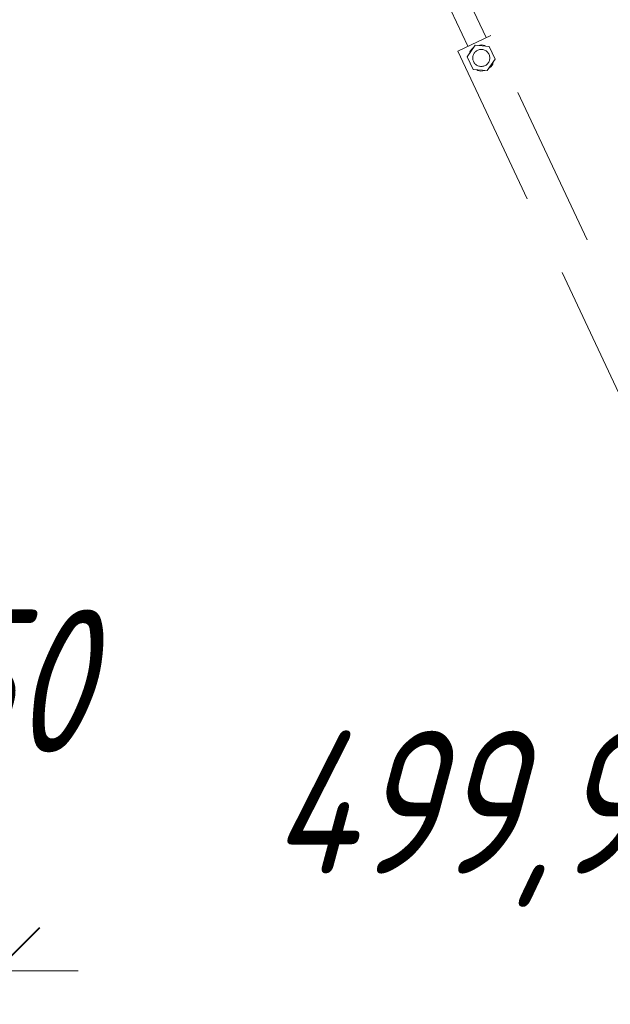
# Model space of a CAD drawing. Header units: millimetres. Extents: x 0 to 594, y 0 to 420.
# Tile 42 of 53: x 92 to 107, y 354 to 378. Entities that reach past the tile are written whole.
import ezdxf

# ---------------------------------------------------------------- set-up
doc = ezdxf.new("R2010")
doc.units = ezdxf.units.MM
for name, pattern in [('K5LT_BASIC', [0]), ('K5LT_DASHED', [6, 4, -2]), ('K5LT_THIN', [0])]:
    doc.linetypes.add(name, pattern=pattern)
doc.styles.add('KDIMTEXTSTYLE', font='GOST_AU.SHX', dxfattribs={"width": 0.96, "oblique": 15, "height": 5})
doc.dimstyles.new('KDIMSTYLE (0.02)', dxfattribs={"dimtxt": 5, "dimasz": 1, "dimexe": 2, "dimexo": 0, "dimgap": 1, "dimtad": 1, "dimlfac": 50, "dimtxsty": 'KDIMTEXTSTYLE', "dimsah": 1, "dimcen": 0, "dimdle": 1, "dimadec": 0, "dimazin": 0, "dimtfac": 0.667, "dimtmove": 0, "dimatfit": 3, "dimfxl": 1, "dimtvp": 1, "dimtfill": 1, "dimtolj": 1, "dimtzin": 0, "dimarcsym": 0})

# ---------------------------------------------------------------- blocks, each defined once
blk = doc.blocks.new('KDIMARROW_03')
at = {"color": 0, "linetype": 'K5LT_BASIC', "lineweight": 40}
blk.add_line((-1.061, -1.061), (1.061, 1.061), dxfattribs=at)
at = {"color": 0, "linetype": 'K5LT_THIN', "lineweight": 18}
for q in [(-1, 0), (2, 0)]:
    blk.add_line((0, 0), q, dxfattribs=at)
blk = doc.blocks.new('U293')
at = {"color": 7, "linetype": 'K5LT_DASHED', "lineweight": 18}
for p, q in [((102.665, 379.215), (103.546, 377.346)), ((102.217, 379.004), (103.098, 377.135)), ((103.663, 377.401), (102.849, 377.017)), ((108.587, 366.961), (103.663, 377.401)), ((102.849, 377.017), (107.773, 366.577)), ((103.085, 376.877), (103.281, 377.158)), ((103.136, 376.95), (103.145, 377.001)), ((103.145, 377.001), (103.184, 377.058)), ((103.184, 377.058), (103.247, 377.11)), ((103.281, 377.158), (103.622, 377.129)), ((103.339, 377.153), (103.439, 377.17)), ((103.439, 377.17), (103.507, 377.156)), ((103.507, 377.156), (103.533, 377.137)), ((103.622, 377.129), (103.768, 376.82)), ((103.085, 376.877), (103.231, 376.567)), ((103.768, 376.82), (103.573, 376.539)), ((103.717, 376.746), (103.708, 376.695)), ((103.573, 376.539), (103.231, 376.567)), ((103.346, 376.541), (103.32, 376.559)), ((103.414, 376.527), (103.346, 376.541)), ((103.514, 376.543), (103.414, 376.527)), ((103.669, 376.638), (103.606, 376.587)), ((103.708, 376.695), (103.669, 376.638))]:
    blk.add_line(p, q, dxfattribs=at)
for start, end in [(0, 180), (180, 0)]:
    blk.add_arc((103.427, 376.848), 0.209, start, end, dxfattribs=at)

msp = doc.modelspace()

# ---------------------------------------------------------------- block references
msp.add_blockref('U293', (0, 0))

# ---------------------------------------------------------------- dimensions: what is measured, and where the dimension line sits
at = {"color": 5, "true_color": 0x0000ff}
for base, p1, p2, location, override in [((91.54196, 354.47627), (76.54196, 345.82633), (91.54196, 348.41912), (90.88677, 361.58038), {"dimexo": 2, "dimtoh": 1, "dimpost": '\\H3.5;\\W0.96;\\Q15;<>', "dimblk1": 'KDIMARROW_03', "dimblk2": 'KDIMARROW_03', "dimse1": 0, "dimse2": 0, "dimclrt": 7, "dimtmove": 1, "dimtolj": 1}), ((111.54292, 358.19936), (121.54196, 350.41912), (111.54292, 350.41912), (103.71108, 358.19936), {"dimexo": 2, "dimpost": '\\H3.5;\\W0.96;\\Q15;<>', "dimblk1": 'KDIMARROW_03', "dimblk2": 'KDIMARROW_03', "dimse1": 0, "dimse2": 0, "dimclrt": 7, "dimtolj": 1})]:
    msp.add_linear_dim(base=base, p1=p1, p2=p2, location=location, dimstyle='KDIMSTYLE (0.02)', override=override, dxfattribs=at).render()

doc.saveas('drawing.dxf')
